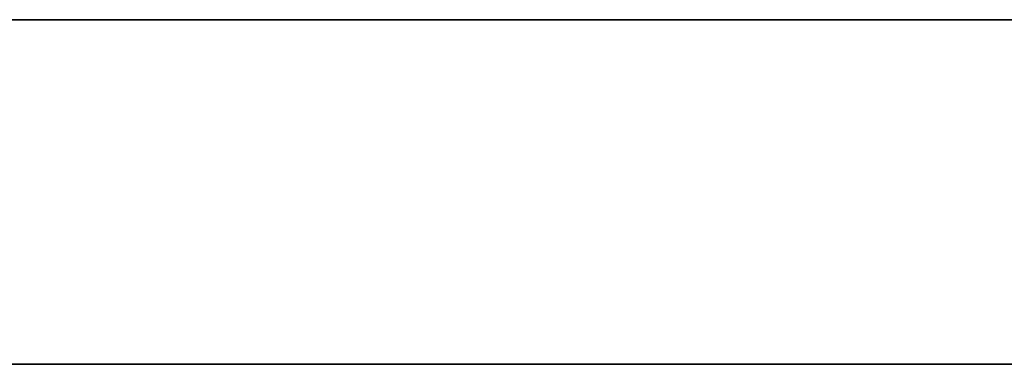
# Model space of a CAD drawing. Header units: millimetres. Extents: x -1100 to 1100, y -7 to 710.
# Tile 185 of 256: x -168.05 to -155.19, y 705.5 to 710. Entities that reach past the tile are written whole.
import ezdxf

# ---------------------------------------------------------------- set-up
doc = ezdxf.new("R2010")
doc.units = ezdxf.units.MM
doc.header["$MEASUREMENT"] = 0
doc.layers.add('IGES LEVEL 15', color=7, linetype='Continuous')

msp = doc.modelspace()

# ---------------------------------------------------------------- linework, layer by layer
at = {"layer": 'IGES LEVEL 15'}
for points in [[(-1100, 710, 0), (-1100, 710, 1200), (1100, 710, 1200), (1100, 710, 0)], [(1100, 710, 0), (1100, 710, -1200), (-1100, 710, -1200), (-1100, 710, 0)]]:
    msp.add_rational_spline(points, [1, 0.333333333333, 0.333333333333, 1], degree=3, dxfattribs=at)
at = {"layer": 'IGES LEVEL 15', "color": 253}
for points in [[(-1100, 710, 0), (-1100, 710, 1200), (1100, 710, 1200), (1100, 710, 0)], [(1100, 710, 0), (1100, 710, -1200), (-1100, 710, -1200), (-1100, 710, 0)], [(-1100, 710, 0), (-1100, 710, 1200), (1100, 710, 1200), (1100, 710, 0)], [(1100, 710, 0), (1100, 710, -1200), (-1100, 710, -1200), (-1100, 710, 0)], [(-1100, 705.5, 0), (-1100, 705.5, 1200), (1100, 705.5, 1200), (1100, 705.5, 0)], [(1100, 705.5, 0), (1100, 705.5, -1200), (-1100, 705.5, -1200), (-1100, 705.5, 0)]]:
    msp.add_rational_spline(points, [1, 0.333333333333, 0.333333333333, 1], degree=3, dxfattribs=at)
msp.add_open_spline([(-1100, 710, 0), (0, 710, 0), (1100, 710, 0)], degree=2, dxfattribs=at)

doc.saveas('drawing.dxf')
